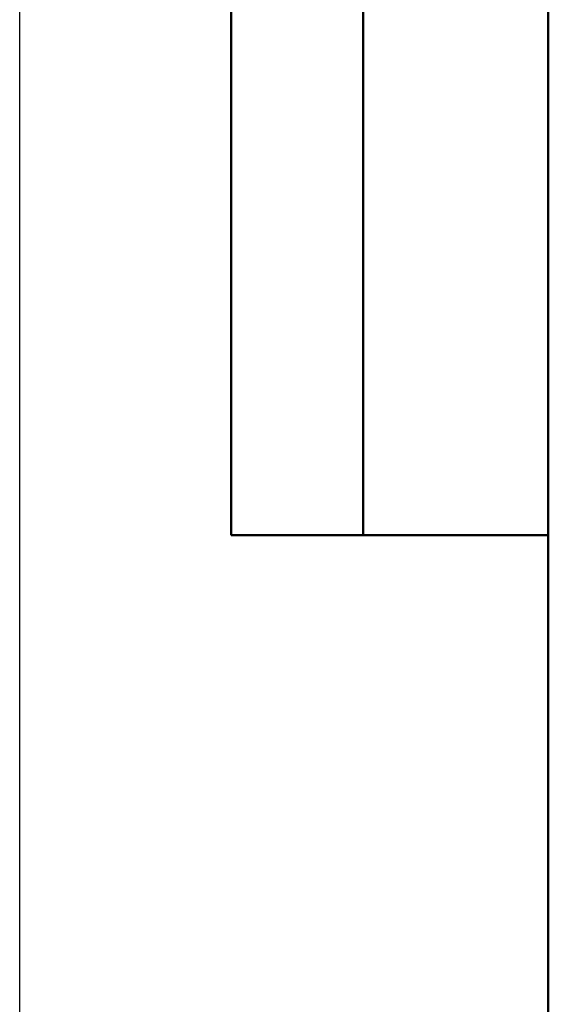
# Model space of a CAD drawing. Header units: millimetres. Extents: x -469 to 1266, y -69 to 356.
# Tile 8 of 16: x 0 to 20, y 154 to 191. Entities that reach past the tile are written whole.
import ezdxf
from ezdxf.enums import TextEntityAlignment as Align

# ---------------------------------------------------------------- set-up
doc = ezdxf.new("R2010")
doc.units = ezdxf.units.MM
for name, color, linetype, lineweight in [('Кромка (ГОСТ)', 7, 'Continuous', 50), ('Обозначение (ГОСТ)', 7, 'Continuous', 25), ('Эскизная геометрия (ГОСТ)', 7, 'Continuous', 50)]:
    doc.layers.add(name, color=color, linetype=linetype, lineweight=lineweight)
doc.styles.get("Standard").update_dxf_attribs({"font": 'GOST Common Italic.ttf'})

# ---------------------------------------------------------------- blocks, each defined once
blk = doc.blocks.new('ГОСТ - Доп. графы 2')
at = {"layer": 'Эскизная геометрия (ГОСТ)'}
for p, q in [((-12, 0), (-12, 120)), ((-7, 0), (-7, 120)), ((0, 0), (-12, 0))]:
    blk.add_line(p, q, dxfattribs=at)
at = {"layer": 'Обозначение (ГОСТ)', "lineweight": 30, "width": 0.8, "flags": 17}
for tag, p in [('Первичная_применяемость', (-3.651, 90.027)), ('Справочный_номер', (-3.551, 30.017))]:
    blk.add_attdef(tag, text='', height=3.17, rotation=90, dxfattribs=at).set_placement(p, align=Align.MIDDLE_CENTER)
blk = doc.blocks.new('Рамки ГОСТ_ граница 297x210')
at = {"layer": 'Кромка (ГОСТ)', "lineweight": 25}
blk.add_line((0, 0), (0, 297), dxfattribs=at)
at = {"layer": 'Кромка (ГОСТ)'}
blk.add_line((20, 292), (20, 5), dxfattribs=at)

msp = doc.modelspace()

# ---------------------------------------------------------------- block references
for name, p in [('Рамки ГОСТ_ граница 297x210', (0, 0)), ('ГОСТ - Доп. графы 2', (20, 172))]:
    msp.add_blockref(name, p)

doc.saveas('drawing.dxf')
